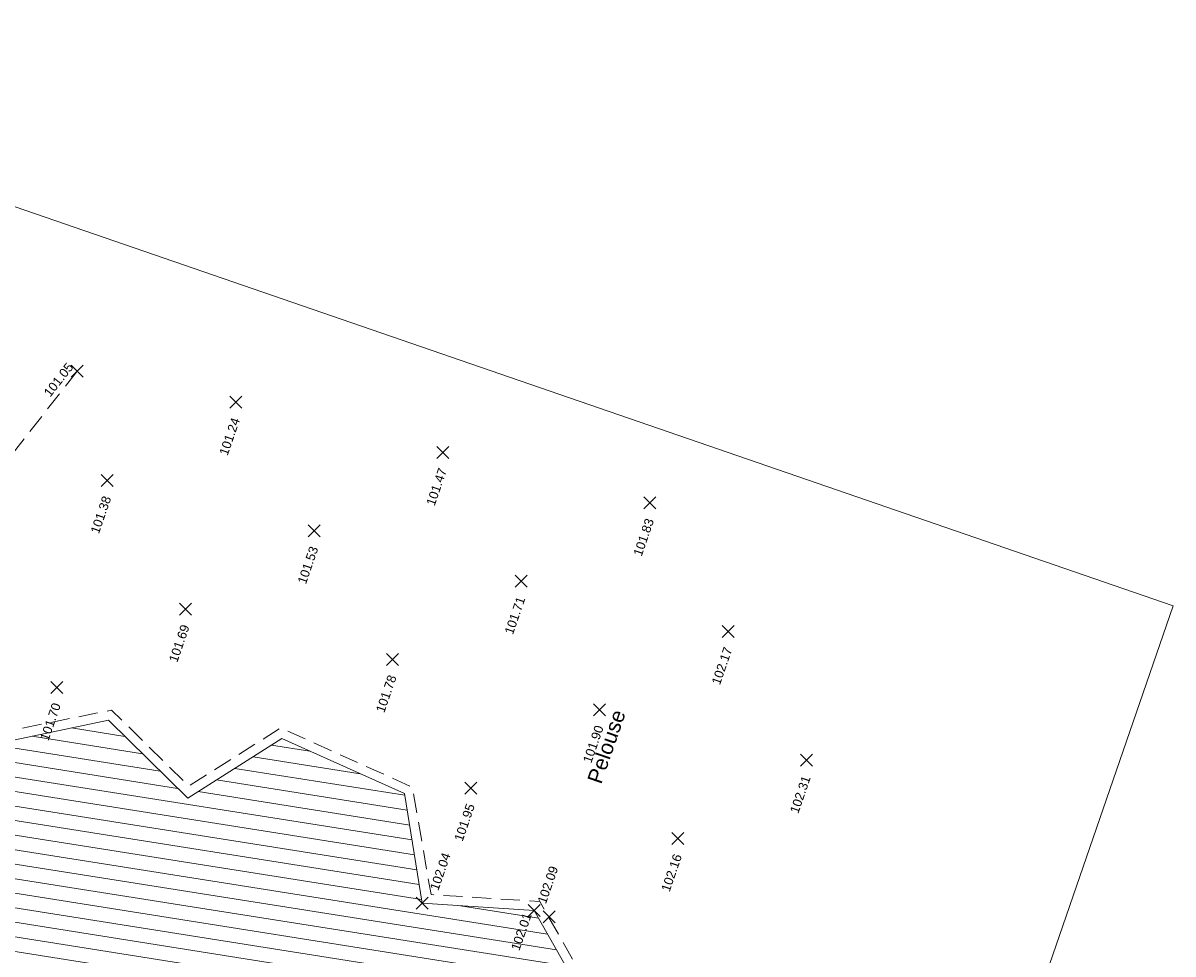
# Model space of a CAD drawing. Header units: metres. Extents: x 1525420.5 to 1525506.7, y 4222321 to 4222419.7.
# Tile 9 of 9: x 1525468.5 to 1525506.7, y 4222388.8 to 4222419.7. Entities that reach past the tile are written whole.
import ezdxf
from ezdxf.enums import TextEntityAlignment as Align

# ---------------------------------------------------------------- set-up
doc = ezdxf.new("R2010")
doc.units = ezdxf.units.M
doc.header["$LTSCALE"] = 0.2
doc.header["$PDMODE"] = 3
doc.header["$PDSIZE"] = 0.2
doc.linetypes.add('CACHE2', pattern=[4.7625, 3.175, -1.5875])
for name, color, linetype, lineweight in [('0_Cadre', 7, 'Continuous', 9), ('BATI-DEBORD-DE-TOIT', 209, 'CACHE2', 9), ('Bâti_Hachure', 193, 'Continuous', 9), ('Bâti_Ligne', 195, 'Continuous', 9), ('Points', 7, 'Continuous', 9), ('Points_Alt', 7, 'Continuous', 9), ('Voirie_Bordure', 7, 'CACHE2', 9), ('Végétation_Texte', 75, 'Continuous', 9)]:
    doc.layers.add(name, color=color, linetype=linetype, lineweight=lineweight)
doc.styles.add('ARC GEO 6', font='simplex.shx', dxfattribs={"width": 0.6, "oblique": 18})
doc.styles.get("Standard").update_dxf_attribs({"font": 'arial.ttf'})

# ---------------------------------------------------------------- blocks, each defined once
blk = doc.blocks.new('AL_TCPOINT')
at = {"layer": 'Points'}
blk.add_point((0, 0), dxfattribs=at)
at = {"layer": 'Points_Alt', "style": 'ARC GEO 6', "oblique": 18, "width": 0.6}
blk.add_attdef('ALT', text='', height=0.1, dxfattribs=at).set_placement((0.25, -0.1), align=Align.MIDDLE_LEFT)

msp = doc.modelspace()

# ---------------------------------------------------------------- hatches: boundary and pattern name
at = {"layer": 'Bâti_Hachure'}
h = msp.add_hatch(dxfattribs=at)
h.set_pattern_fill('ANSI31', color=256, scale=0.15, angle=306, style=0)
h.paths.add_polyline_path([(1525481.751, 4222390.512), (1525481.169, 4222394.155), (1525477.093, 4222395.979), (1525473.97, 4222393.999), (1525471.339, 4222396.59), (1525466.967, 4222395.673), (1525465.607, 4222392.24), (1525461.958, 4222392.795), (1525458.971, 4222389.482), (1525459.897, 4222385.896), (1525456.604, 4222384.197), (1525456.124, 4222379.763), (1525458.967, 4222377.405), (1525457.311, 4222374.09), (1525459.528, 4222370.223), (1525463.358, 4222370), (1525465.566, 4222366.089), (1525465.569, 4222366.089), (1525465.62, 4222365.994), (1525466.494, 4222364.446), (1525471.147, 4222367.099), (1525472.729, 4222364.325), (1525477.907, 4222367.286), (1525471.828, 4222377.902), (1525474.865, 4222379.636), (1525479.142, 4222372.162), (1525488.079, 4222377.254), (1525485.41, 4222381.959), (1525485.207, 4222382.856), (1525485.817, 4222382.984), (1525485.899, 4222382.943), (1525487.697, 4222386.468), (1525487.552, 4222386.535), (1525487.57, 4222386.569), (1525485.463, 4222390.277)])

# ---------------------------------------------------------------- linework, layer by layer
at = {"layer": '0_Cadre'}
msp.add_lwpolyline([(1525423.144, 4222340.324), (1525450.508, 4222419.742), (1525506.668, 4222400.392), (1525479.304, 4222320.974)], close=True, dxfattribs=at)
at = {"layer": 'BATI-DEBORD-DE-TOIT', "flags": 128}
msp.add_lwpolyline([(1525487.824, 4222377.758), (1525485.435, 4222381.969), (1525485.32, 4222382.48), (1525485.965, 4222382.61), (1525485.984, 4222382.686), (1525486.117, 4222382.622), (1525488.176, 4222386.657), (1525487.817, 4222386.766), (1525485.659, 4222390.568), (1525482.044, 4222390.8), (1525481.429, 4222394.365), (1525477.056, 4222396.335), (1525474.008, 4222394.402), (1525471.444, 4222396.926), (1525466.73, 4222395.974), (1525465.371, 4222392.581), (1525461.839, 4222393.143), (1525458.575, 4222389.579), (1525459.478, 4222386.084), (1525456.286, 4222384.436), (1525455.795, 4222379.64), (1525458.555, 4222377.298), (1525456.96, 4222374.078), (1525459.345, 4222369.915), (1525463.542, 4222369.672)], dxfattribs=at)
at = {"layer": 'Bâti_Ligne', "flags": 128}
msp.add_lwpolyline([(1525485.817, 4222382.984), (1525485.899, 4222382.943), (1525487.697, 4222386.468), (1525487.602, 4222386.512), (1525485.463, 4222390.277), (1525481.751, 4222390.512), (1525481.169, 4222394.155), (1525477.093, 4222395.979), (1525473.97, 4222393.999), (1525471.339, 4222396.59), (1525466.967, 4222395.673)], dxfattribs=at)
at = {"layer": 'Voirie_Bordure', "flags": 128}
msp.add_lwpolyline([(1525470.3, 4222408.179), (1525467.218, 4222404.242), (1525464.135, 4222400.305), (1525461.053, 4222396.368), (1525458.831, 4222393.531), (1525458.88, 4222393.245)], dxfattribs=at)

# ---------------------------------------------------------------- block references
at = {"layer": 'Points'}
ref = msp.add_blockref('AL_TCPOINT', (1525470.3, 4222408.179), dxfattribs=dict(at, rotation=51.93916723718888))
ref.add_attrib('ALT', '101.05', dxfattribs={"layer": 'Points_Alt', "height": 0.3, "rotation": 411.9392}).set_placement((1525469.287, 4222407.392), align=Align.MIDDLE_LEFT)
ref = msp.add_blockref('AL_TCPOINT', (1525475.568, 4222407.15), dxfattribs=dict(at, rotation=70.98859408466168))
ref.add_attrib('ALT', '101.24', dxfattribs={"layer": 'Points_Alt', "height": 0.3, "rotation": 70.9886}).set_placement((1525475.149, 4222405.406), align=Align.MIDDLE_LEFT)
ref = msp.add_blockref('AL_TCPOINT', (1525482.439, 4222405.478), dxfattribs=dict(at, rotation=70.98859408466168))
ref.add_attrib('ALT', '101.47', dxfattribs={"layer": 'Points_Alt', "height": 0.3, "rotation": 70.9886}).set_placement((1525482.019, 4222403.734), align=Align.MIDDLE_LEFT)
ref = msp.add_blockref('AL_TCPOINT', (1525471.297, 4222404.551), dxfattribs=dict(at, rotation=70.98859408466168))
ref.add_attrib('ALT', '101.38', dxfattribs={"layer": 'Points_Alt', "height": 0.3, "rotation": 70.9886}).set_placement((1525470.877, 4222402.807), align=Align.MIDDLE_LEFT)
ref = msp.add_blockref('AL_TCPOINT', (1525489.309, 4222403.806), dxfattribs=dict(at, rotation=70.98859408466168))
ref.add_attrib('ALT', '101.83', dxfattribs={"layer": 'Points_Alt', "height": 0.3, "rotation": 70.9886}).set_placement((1525488.89, 4222402.062), align=Align.MIDDLE_LEFT)
ref = msp.add_blockref('AL_TCPOINT', (1525478.168, 4222402.879), dxfattribs=dict(at, rotation=70.98859408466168))
ref.add_attrib('ALT', '101.53', dxfattribs={"layer": 'Points_Alt', "height": 0.3, "rotation": 70.9886}).set_placement((1525477.748, 4222401.135), align=Align.MIDDLE_LEFT)
ref = msp.add_blockref('AL_TCPOINT', (1525485.038, 4222401.206), dxfattribs=dict(at, rotation=70.98859408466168))
ref.add_attrib('ALT', '101.71', dxfattribs={"layer": 'Points_Alt', "height": 0.3, "rotation": 70.9886}).set_placement((1525484.618, 4222399.463), align=Align.MIDDLE_LEFT)
ref = msp.add_blockref('AL_TCPOINT', (1525473.896, 4222400.279), dxfattribs=dict(at, rotation=70.98859408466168))
ref.add_attrib('ALT', '101.69', dxfattribs={"layer": 'Points_Alt', "height": 0.3, "rotation": 70.9886}).set_placement((1525473.477, 4222398.536), align=Align.MIDDLE_LEFT)
ref = msp.add_blockref('AL_TCPOINT', (1525491.909, 4222399.534), dxfattribs=dict(at, rotation=70.98859408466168))
ref.add_attrib('ALT', '102.17', dxfattribs={"layer": 'Points_Alt', "height": 0.3, "rotation": 70.9886}).set_placement((1525491.489, 4222397.791), align=Align.MIDDLE_LEFT)
ref = msp.add_blockref('AL_TCPOINT', (1525480.767, 4222398.607), dxfattribs=dict(at, rotation=70.98859408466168))
ref.add_attrib('ALT', '101.78', dxfattribs={"layer": 'Points_Alt', "height": 0.3, "rotation": 70.9886}).set_placement((1525480.347, 4222396.864), align=Align.MIDDLE_LEFT)
ref = msp.add_blockref('AL_TCPOINT', (1525469.625, 4222397.68), dxfattribs=dict(at, rotation=70.98859408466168))
ref.add_attrib('ALT', '101.70', dxfattribs={"layer": 'Points_Alt', "height": 0.3, "rotation": 70.9886}).set_placement((1525469.205, 4222395.936), align=Align.MIDDLE_LEFT)
ref = msp.add_blockref('AL_TCPOINT', (1525487.637, 4222396.935), dxfattribs=dict(at, rotation=70.98859408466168))
ref.add_attrib('ALT', '101.90', dxfattribs={"layer": 'Points_Alt', "height": 0.3, "rotation": 70.9886}).set_placement((1525487.218, 4222395.191), align=Align.MIDDLE_LEFT)
ref = msp.add_blockref('AL_TCPOINT', (1525494.508, 4222395.263), dxfattribs=dict(at, rotation=70.98859408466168))
ref.add_attrib('ALT', '102.31', dxfattribs={"layer": 'Points_Alt', "height": 0.3, "rotation": 70.9886}).set_placement((1525494.088, 4222393.519), align=Align.MIDDLE_LEFT)
ref = msp.add_blockref('AL_TCPOINT', (1525483.366, 4222394.336), dxfattribs=dict(at, rotation=70.98859408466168))
ref.add_attrib('ALT', '101.95', dxfattribs={"layer": 'Points_Alt', "height": 0.3, "rotation": 70.9886}).set_placement((1525482.946, 4222392.592), align=Align.MIDDLE_LEFT)
ref = msp.add_blockref('AL_TCPOINT', (1525490.236, 4222392.664), dxfattribs=dict(at, rotation=70.98859408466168))
ref.add_attrib('ALT', '102.16', dxfattribs={"layer": 'Points_Alt', "height": 0.3, "rotation": 70.9886}).set_placement((1525489.817, 4222390.92), align=Align.MIDDLE_LEFT)
ref = msp.add_blockref('AL_TCPOINT', (1525481.751, 4222390.512), dxfattribs=dict(at, rotation=70.98859408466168))
ref.add_attrib('ALT', '102.04', dxfattribs={"layer": 'Points_Alt', "height": 0.3, "rotation": 70.9886}).set_placement((1525482.141, 4222390.961), align=Align.MIDDLE_LEFT)
ref = msp.add_blockref('AL_TCPOINT', (1525485.965, 4222390.065), dxfattribs=dict(at, rotation=70.98859408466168))
ref.add_attrib('ALT', '102.09', dxfattribs={"layer": 'Points_Alt', "height": 0.3, "rotation": 70.9886}).set_placement((1525485.711, 4222390.519), align=Align.MIDDLE_LEFT)
ref = msp.add_blockref('AL_TCPOINT', (1525485.463, 4222390.277), dxfattribs=dict(at, rotation=70.98859408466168))
ref.add_attrib('ALT', '102.01', dxfattribs={"layer": 'Points_Alt', "height": 0.3, "rotation": 70.9886}).set_placement((1525484.83, 4222388.963), align=Align.MIDDLE_LEFT)

# ---------------------------------------------------------------- texts
at = {"layer": 'Végétation_Texte'}
msp.add_text('Pelouse', height=0.5, rotation=70.9886, dxfattribs=at).set_placement((1525487.689, 4222394.442))

doc.saveas('drawing.dxf')
